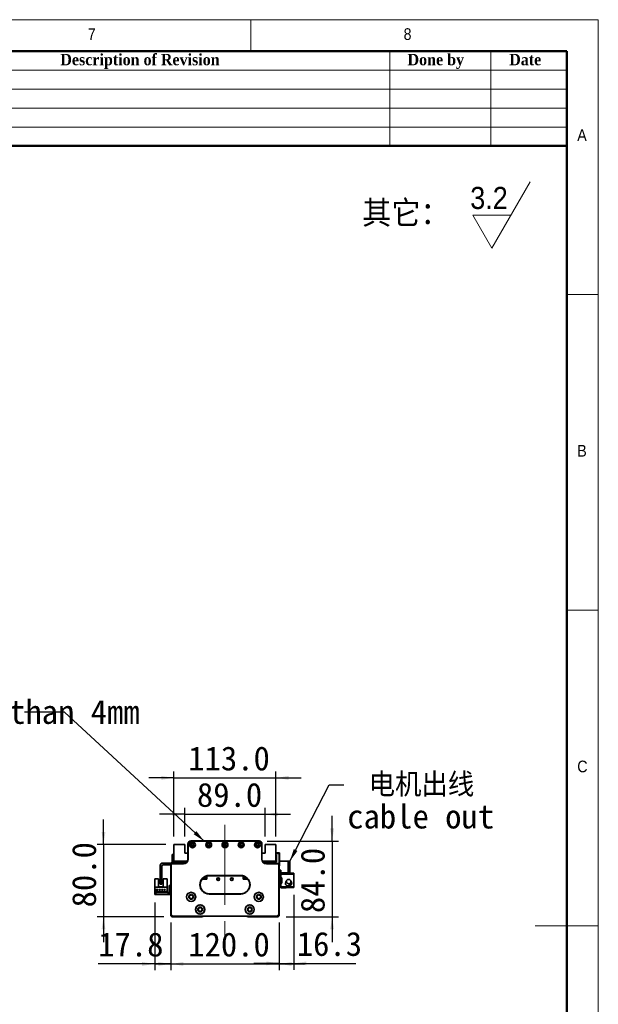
# Model space of a CAD drawing. Header units: millimetres. Extents: x 35 to 2905, y 35 to 2044.
# Tile 6 of 6: x 2264 to 2905, y 952 to 2044. Entities that reach past the tile are written whole.
import ezdxf

# ---------------------------------------------------------------- set-up
doc = ezdxf.new("R2010")
doc.units = ezdxf.units.MM
doc.header["$LTSCALE"] = 7
doc.linetypes.add('CENTERX2', pattern=[20.32, 12.7, -2.54, 2.54, -2.54])
doc.layers.add('黑色实线', color=7, linetype='Continuous')
doc.styles.add('SLDTEXTSTYLE0', font='Gothic.ttf', dxfattribs={"width": 0.913, "bigfont": 'bigfont'})
doc.styles.add('SLDTEXTSTYLE1', font='Gothic.ttf', dxfattribs={"width": 0.913})
doc.styles.add('SLDTEXTSTYLE2', font='timesbd.ttf', dxfattribs={"width": 0.933})
doc.styles.add('SLDTEXTSTYLE8', font='txt')
doc.styles.add('SLDTEXTSTYLE9', font='txt', dxfattribs={"bigfont": 'bigfont'})
doc.dimstyles.new('SLDDIMSTYLE0', dxfattribs={"dimtxt": 26.6, "dimasz": 14, "dimexe": 0, "dimexo": 0.0625, "dimgap": 6.65, "dimtad": 2, "dimdec": 1, "dimrnd": 1e-09, "dimzin": 4, "dimdsep": 46, "dimtxsty": 'SLDTEXTSTYLE8', "dimsah": 1, "dimcen": 0.09, "dimadec": 0, "dimazin": 1, "dimtfac": 1, "dimtdec": 1, "dimtmove": 0, "dimatfit": 0, "dimfxl": 0, "dimfrac": 2, "dimtolj": 1, "dimtzin": 12, "dimarcsym": 0})
doc.dimstyles.new('SLDDIMSTYLE1', dxfattribs={"dimtxt": 26.6, "dimasz": 14, "dimexe": 0, "dimexo": 0.0625, "dimgap": 6.65, "dimtad": 2, "dimdec": 1, "dimrnd": 1e-09, "dimzin": 12, "dimdsep": 46, "dimtxsty": 'SLDTEXTSTYLE8', "dimsah": 1, "dimcen": 0.09, "dimadec": 0, "dimazin": 3, "dimtfac": 1, "dimtdec": 1, "dimtmove": 0, "dimatfit": 0, "dimfxl": 0, "dimfrac": 2, "dimtolj": 1, "dimtzin": 12, "dimarcsym": 0})
doc.dimstyles.new('SLDDIMSTYLE2', dxfattribs={"dimtxt": 0.18, "dimasz": 14, "dimexe": 0, "dimexo": 0.0625, "dimgap": 0, "dimtad": 0, "dimtih": 1, "dimtoh": 1, "dimdec": 0, "dimrnd": 1e-09, "dimzin": 0, "dimdsep": 46, "dimtxsty": 'Standard', "dimsah": 1, "dimcen": 0.09, "dimadec": 0, "dimazin": 0, "dimtfac": 14, "dimtdec": 0, "dimtofl": 0, "dimtmove": 0, "dimatfit": 3, "dimfxl": 0, "dimfrac": 2, "dimtolj": 1, "dimtzin": 0, "dimarcsym": 0})

# ---------------------------------------------------------------- blocks, each defined once
blk = doc.blocks.new('SW_SFSYMBOL_0')
at = {"color": 0, "linetype": 'Continuous', "lineweight": 18}
for p, q in [((24, -36.7), (66.5, 36.8)), ((24, -36.7), (2.8, 0)), ((45.2, 0), (2.8, 0))]:
    blk.add_line(p, q, dxfattribs=at)
at = {"color": 0, "linetype": 'Continuous', "lineweight": 18, "insert": (0, 31.3), "char_height": 24.5, "attachment_point": 1, "style": 'SLDTEXTSTYLE1'}
blk.add_mtext('3.2', dxfattribs=at)
blk = doc.blocks.new('_D')
at = {"layer": '黑色实线'}
for p, q in [((2431.2, 1043.1), (2431.2, 990.1)), ((2551.2, 1043.1), (2551.2, 990.1)), ((2431.2, 997.1), (2403.2, 997.1)), ((2431.2, 997.1), (2551.2, 997.1)), ((2551.2, 997.1), (2579.2, 997.1))]:
    blk.add_line(p, q, dxfattribs=at)
for points in [[(2431.2, 997.1), (2417.2, 999.2), (2417.2, 995)], [(2551.2, 997.1), (2565.2, 995), (2565.2, 999.2)]]:
    blk.add_solid(points, dxfattribs=at)
at = {"layer": '黑色实线', "insert": (2450.5, 1032), "char_height": 26.6, "attachment_point": 1, "style": 'SLDTEXTSTYLE8'}
blk.add_mtext('120.0', dxfattribs=at)
blk = doc.blocks.new('_D_1')
at = {"layer": '黑色实线'}
for p, q in [((2413.4, 1065.2), (2413.4, 990.1)), ((2431.2, 1043.1), (2431.2, 990.1)), ((2413.4, 997.1), (2350.7, 997.1)), ((2413.4, 997.1), (2431.2, 997.1)), ((2431.2, 997.1), (2459.2, 997.1))]:
    blk.add_line(p, q, dxfattribs=at)
for points in [[(2413.4, 997.1), (2399.4, 999.2), (2399.4, 995)], [(2431.2, 997.1), (2445.2, 995), (2445.2, 999.2)]]:
    blk.add_solid(points, dxfattribs=at)
at = {"layer": '黑色实线', "insert": (2350.7, 1032), "char_height": 26.6, "attachment_point": 1, "style": 'SLDTEXTSTYLE8'}
blk.add_mtext('17.8', dxfattribs=at)
blk = doc.blocks.new('_D_2')
at = {"layer": '黑色实线'}
for p, q in [((2567.5, 1073.9), (2567.5, 990.7)), ((2551.2, 1043.1), (2551.2, 990.7)), ((2551.2, 997.7), (2523.2, 997.7)), ((2551.2, 997.7), (2567.5, 997.7)), ((2567.5, 997.7), (2636.4, 997.7))]:
    blk.add_line(p, q, dxfattribs=at)
for points in [[(2551.2, 997.7), (2537.2, 999.8), (2537.2, 995.6)], [(2567.5, 997.7), (2581.5, 995.6), (2581.5, 999.8)]]:
    blk.add_solid(points, dxfattribs=at)
at = {"layer": '黑色实线', "insert": (2570.8, 1032.6), "char_height": 26.6, "attachment_point": 1, "style": 'SLDTEXTSTYLE8'}
blk.add_mtext('16.3', dxfattribs=at)
blk = doc.blocks.new('_D_3')
at = {"layer": '黑色实线'}
for p, q in [((2610, 1133.4), (2610, 1161.4)), ((2538.1, 1133.4), (2617, 1133.4)), ((2610, 1133.4), (2610, 1049.4)), ((2559.1, 1049.4), (2617, 1049.4)), ((2610, 1049.4), (2610, 1021.4))]:
    blk.add_line(p, q, dxfattribs=at)
for points in [[(2610, 1133.4), (2612.1, 1147.4), (2607.9, 1147.4)], [(2610, 1049.4), (2607.9, 1035.4), (2612.1, 1035.4)]]:
    blk.add_solid(points, dxfattribs=at)
at = {"layer": '黑色实线', "insert": (2575.1, 1053.5), "char_height": 26.6, "attachment_point": 1, "rotation": 90, "style": 'SLDTEXTSTYLE8'}
blk.add_mtext('84.0', dxfattribs=at)
blk = doc.blocks.new('_D_4')
at = {"layer": '黑色实线'}
for p, q in [((2356.6, 1129.4), (2356.6, 1157.4)), ((2425.8, 1129.4), (2349.6, 1129.4)), ((2356.6, 1129.4), (2356.6, 1049.4)), ((2423.3, 1049.4), (2349.6, 1049.4)), ((2356.6, 1049.4), (2356.6, 1021.4))]:
    blk.add_line(p, q, dxfattribs=at)
for points in [[(2356.6, 1129.4), (2358.7, 1143.4), (2354.5, 1143.4)], [(2356.6, 1049.4), (2354.5, 1035.4), (2358.7, 1035.4)]]:
    blk.add_solid(points, dxfattribs=at)
at = {"layer": '黑色实线', "insert": (2321.7, 1059.8), "char_height": 26.6, "attachment_point": 1, "rotation": 90, "style": 'SLDTEXTSTYLE8'}
blk.add_mtext('80.0', dxfattribs=at)
blk = doc.blocks.new('_D_5')
at = {"layer": '黑色实线'}
for p, q in [((2434.7, 1203.4), (2406.7, 1203.4)), ((2434.7, 1138.3), (2434.7, 1210.4)), ((2434.7, 1203.4), (2547.7, 1203.4)), ((2547.7, 1138.3), (2547.7, 1210.4)), ((2547.7, 1203.4), (2575.7, 1203.4))]:
    blk.add_line(p, q, dxfattribs=at)
for points in [[(2434.7, 1203.4), (2420.7, 1205.5), (2420.7, 1201.3)], [(2547.7, 1203.4), (2561.7, 1201.3), (2561.7, 1205.5)]]:
    blk.add_solid(points, dxfattribs=at)
at = {"layer": '黑色实线', "insert": (2450.5, 1238.3), "char_height": 26.6, "attachment_point": 1, "style": 'SLDTEXTSTYLE8'}
blk.add_mtext('113.0', dxfattribs=at)
blk = doc.blocks.new('_D_6')
at = {"layer": '黑色实线'}
for p, q in [((2446.7, 1138.3), (2446.7, 1170)), ((2535.7, 1138.3), (2535.7, 1170)), ((2446.7, 1163), (2418.7, 1163)), ((2446.7, 1163), (2535.7, 1163)), ((2535.7, 1163), (2563.7, 1163))]:
    blk.add_line(p, q, dxfattribs=at)
for points in [[(2446.7, 1163), (2432.7, 1165.1), (2432.7, 1160.9)], [(2535.7, 1163), (2549.7, 1160.9), (2549.7, 1165.1)]]:
    blk.add_solid(points, dxfattribs=at)
at = {"layer": '黑色实线', "insert": (2460.1, 1197.9), "char_height": 26.6, "attachment_point": 1, "style": 'SLDTEXTSTYLE8'}
blk.add_mtext('89.0', dxfattribs=at)
blk = doc.blocks.new('SW_NOTE_3')
at = {"layer": '黑色实线', "color": 0, "char_height": 26.6, "attachment_point": 1}
for s, insert, style in [(' 电机出线', (3.7, 13.4), 'SLDTEXTSTYLE9'), ('cable out', (3.7, -21.8), 'SLDTEXTSTYLE8')]:
    blk.add_mtext(s, dxfattribs=dict(at, insert=insert, style=style))
blk = doc.blocks.new('SW_NOTE_4')
at = {"layer": '黑色实线', "color": 0, "char_height": 26.6, "attachment_point": 1, "style": 'SLDTEXTSTYLE8'}
for s, insert in [('The distance between the load plate and the ', (-813.2, 48.9)), ('steel belt protection belt shall be greater than 4mm', (-813.2, 13.7))]:
    blk.add_mtext(s, dxfattribs=dict(at, insert=insert))

msp = doc.modelspace()

# ---------------------------------------------------------------- linework, layer by layer
at = {"color": 7, "linetype": 'Continuous', "lineweight": 18}
for p, q in [((2905, 2044), (35, 2044)), ((2520, 2009), (2520, 2044)), ((2905, 35), (2905, 2044)), ((70, 2009), (2870, 2009)), ((2674, 2009), (2674, 1904)), ((2786, 2009), (2786, 1904)), ((2870, 2009), (2870, 1904)), ((2870, 2009), (2870, 70)), ((2030, 1988), (2870, 1988)), ((2030, 1967), (2870, 1967)), ((2030, 1946), (2870, 1946)), ((2030, 1925), (2870, 1925)), ((2905, 1739.5), (2870, 1739.5)), ((2870, 1389.5), (2905, 1389.5)), ((2905, 1039.5), (2835, 1039.5))]:
    msp.add_line(p, q, dxfattribs=at)
at = {"color": 7, "linetype": 'Continuous', "lineweight": 50}
for p, q in [((2870, 2009), (70, 2009)), ((2870, 2009), (2870, 70)), ((2870, 1904), (2030, 1904))]:
    msp.add_line(p, q, dxfattribs=at)
at = {"color": 7, "linetype": 'Continuous', "lineweight": 35}
for p, q in [((2446.71, 1129.44), (2434.71, 1129.44)), ((2434.71, 1129.44), (2434.71, 1110.94)), ((2446.71, 1119.94), (2446.71, 1129.44)), ((2450.19, 1130.64), (2450.19, 1128.64)), ((2450.19, 1130.64), (2450.22, 1130.64)), ((2450.19, 1128.64), (2450.21, 1128.64)), ((2450.21, 1113.44), (2450.21, 1130.44)), ((2450.21, 1130.44), (2450.51, 1130.44)), ((2450.51, 1130.44), (2450.51, 1113.44)), ((2453.21, 1133.44), (2453.21, 1133.14)), ((2453.21, 1133.44), (2529.21, 1133.44)), ((2529.21, 1133.14), (2453.21, 1133.14)), ((2529.21, 1133.44), (2529.21, 1133.14)), ((2532.21, 1130.44), (2531.91, 1130.44)), ((2531.91, 1113.44), (2531.91, 1130.44)), ((2532.2, 1130.64), (2532.23, 1130.64)), ((2532.21, 1130.44), (2532.21, 1113.44)), ((2532.23, 1128.64), (2532.21, 1128.64)), ((2532.23, 1130.64), (2532.23, 1128.64)), ((2535.71, 1129.44), (2535.71, 1119.94)), ((2547.71, 1129.44), (2535.71, 1129.44)), ((2547.71, 1110.94), (2547.71, 1129.44)), ((2432.71, 1118.44), (2434.71, 1118.44)), ((2432.71, 1117.44), (2432.71, 1118.44)), ((2434.71, 1117.44), (2432.71, 1117.44)), ((2432.71, 1117.44), (2432.71, 1110.44)), ((2450.21, 1119.94), (2446.71, 1119.94)), ((2535.71, 1119.94), (2532.21, 1119.94)), ((2547.71, 1120.44), (2551.41, 1120.44)), ((2551.41, 1119.44), (2547.71, 1119.44)), ((2547.71, 1117.94), (2548.21, 1117.94)), ((2548.21, 1117.94), (2548.21, 1109.94)), ((2551.41, 1119.44), (2551.41, 1120.44)), ((2551.41, 1120.44), (2551.71, 1120.14)), ((2551.41, 1106.44), (2551.41, 1119.44)), ((2551.71, 1119.32), (2551.41, 1119.44)), ((2551.71, 1120.14), (2551.71, 1119.32)), ((2551.71, 1119.32), (2551.71, 1106.57)), ((2419.21, 1105.44), (2419.21, 1086.44)), ((2421.21, 1105.44), (2421.21, 1086.44)), ((2431.21, 1108.94), (2422.71, 1108.94)), ((2431.21, 1106.94), (2422.71, 1106.94)), ((2431.51, 1106.94), (2431.21, 1106.94)), ((2431.21, 1051.94), (2431.21, 1106.94)), ((2431.51, 1106.94), (2431.51, 1052.07)), ((2432.71, 1108.14), (2432.71, 1108.44)), ((2432.71, 1108.44), (2445.21, 1108.44)), ((2445.21, 1108.14), (2432.71, 1108.14)), ((2434.71, 1110.94), (2449.54, 1110.94)), ((2434.71, 1110.94), (2434.71, 1110.44)), ((2435.7, 1109.94), (2436.7, 1110.94)), ((2435.7, 1109.94), (2435.7, 1108.44)), ((2436.3, 1108.89), (2437.25, 1109.84)), ((2436.3, 1108.44), (2436.3, 1108.89)), ((2448.68, 1109.84), (2437.25, 1109.84)), ((2445.21, 1108.14), (2445.21, 1108.44)), ((2447.63, 1110.94), (2447.84, 1110.74)), ((2449.21, 1110.44), (2448.54, 1110.44)), ((2450.51, 1113.44), (2450.21, 1113.44)), ((2532.21, 1113.44), (2531.91, 1113.44)), ((2532.88, 1110.94), (2547.71, 1110.94)), ((2533.88, 1110.44), (2533.21, 1110.44)), ((2545.16, 1109.84), (2533.74, 1109.84)), ((2534.79, 1110.94), (2534.58, 1110.74)), ((2534.58, 1110.74), (2534.79, 1110.94)), ((2534.58, 1110.74), (2534.58, 1110.74)), ((2537.21, 1108.44), (2537.21, 1108.14)), ((2537.21, 1108.44), (2549.71, 1108.44)), ((2549.71, 1108.14), (2537.21, 1108.14)), ((2545.16, 1109.84), (2546.11, 1108.89)), ((2546.71, 1109.94), (2545.71, 1110.94)), ((2546.11, 1108.44), (2546.11, 1108.89)), ((2548.21, 1109.94), (2546.71, 1109.94)), ((2546.71, 1108.44), (2546.71, 1109.94)), ((2548.21, 1110.94), (2547.71, 1110.94)), ((2549.71, 1108.44), (2549.71, 1108.14)), ((2551.21, 1106.94), (2550.91, 1106.94)), ((2550.91, 1052.07), (2550.91, 1106.94)), ((2551.21, 1106.94), (2551.21, 1051.94)), ((2551.21, 1106.44), (2551.41, 1106.44)), ((2551.41, 1105.44), (2551.21, 1105.44)), ((2551.71, 1106.57), (2551.41, 1106.44)), ((2551.41, 1105.44), (2551.41, 1106.44)), ((2551.71, 1105.74), (2551.41, 1105.44)), ((2561.11, 1110.94), (2551.71, 1110.94)), ((2551.71, 1106.57), (2551.71, 1105.74)), ((2561.11, 1097.94), (2561.11, 1110.94)), ((2561.11, 1110.94), (2563.11, 1110.94)), ((2563.11, 1110.94), (2563.11, 1097.94)), ((2469.1, 1092.08), (2468.46, 1091.44)), ((2468.6, 1091.44), (2469.7, 1092.54)), ((2469.1, 1092.08), (2469.1, 1093.82)), ((2469.7, 1092.54), (2469.7, 1094.11)), ((2471.21, 1091.04), (2471.21, 1094.62)), ((2473.71, 1095.24), (2508.71, 1095.24)), ((2473.71, 1095.24), (2473.71, 1094.94)), ((2508.71, 1094.94), (2473.71, 1094.94)), ((2508.71, 1095.24), (2508.71, 1094.94)), ((2511.21, 1094.62), (2511.21, 1091.04)), ((2512.21, 1094.31), (2512.21, 1091.14)), ((2513.01, 1093.97), (2513.01, 1092.24)), ((2513.01, 1093.97), (2513.01, 1092.24)), ((2513.01, 1092.24), (2513.81, 1091.44)), ((2513.01, 1092.24), (2513.01, 1092.24)), ((2513.81, 1091.44), (2513.01, 1092.24)), ((2513.31, 1092.08), (2513.31, 1093.82)), ((2513.31, 1092.08), (2513.31, 1093.82)), ((2513.96, 1091.44), (2513.31, 1092.08)), ((2513.31, 1092.08), (2513.31, 1092.08)), ((2513.31, 1092.08), (2513.96, 1091.44)), ((2553.11, 1100.94), (2551.21, 1100.94)), ((2553.11, 1097.94), (2553.11, 1100.94)), ((2561.11, 1097.94), (2553.11, 1097.94)), ((2553.11, 1097.94), (2553.11, 1096.74)), ((2553.11, 1092.74), (2553.11, 1096.74)), ((2553.11, 1096.74), (2567.51, 1096.74)), ((2553.11, 1092.74), (2553.11, 1092.24)), ((2554.11, 1092.74), (2553.11, 1092.74)), ((2553.11, 1092.24), (2553.11, 1087.24)), ((2554.11, 1092.24), (2553.11, 1092.24)), ((2554.11, 1086.74), (2554.11, 1092.74)), ((2559.11, 1097.94), (2559.11, 1097.74)), ((2567.51, 1097.74), (2559.11, 1097.74)), ((2563.11, 1097.94), (2561.11, 1097.94)), ((2567.51, 1097.74), (2567.51, 1096.74)), ((2567.51, 1096.74), (2567.51, 1082.74)), ((2413.41, 1091.64), (2417.71, 1091.64)), ((2413.41, 1091.64), (2413.41, 1082.34)), ((2427.01, 1082.34), (2413.41, 1082.34)), ((2413.41, 1082.34), (2413.41, 1076.14)), ((2417.71, 1082.64), (2417.71, 1091.64)), ((2422.71, 1082.64), (2417.71, 1082.64)), ((2419.21, 1085.44), (2419.21, 1086.44)), ((2419.21, 1086.44), (2421.21, 1086.44)), ((2421.21, 1085.44), (2419.21, 1085.44)), ((2421.21, 1086.44), (2421.21, 1085.44)), ((2422.71, 1091.64), (2422.71, 1082.64)), ((2422.71, 1091.64), (2427.01, 1091.64)), ((2427.01, 1091.64), (2427.01, 1082.34)), ((2427.01, 1076.14), (2427.01, 1082.34)), ((2429.21, 1084.14), (2431.21, 1084.14)), ((2429.21, 1083.14), (2429.21, 1084.14)), ((2431.21, 1083.14), (2429.21, 1083.14)), ((2429.21, 1075.14), (2429.21, 1083.14)), ((2465.79, 1091.04), (2471.21, 1091.04)), ((2465.86, 1091.14), (2471.21, 1091.14)), ((2468.46, 1091.44), (2466.11, 1091.44)), ((2468.6, 1091.44), (2468.46, 1091.44)), ((2511.21, 1091.14), (2516.56, 1091.14)), ((2511.21, 1091.04), (2516.63, 1091.04)), ((2513.96, 1091.44), (2513.81, 1091.44)), ((2513.81, 1091.44), (2513.81, 1091.44)), ((2516.31, 1091.44), (2513.96, 1091.44)), ((2553.11, 1086.74), (2553.11, 1087.24)), ((2553.11, 1087.24), (2554.11, 1087.24)), ((2553.11, 1082.74), (2553.11, 1086.74)), ((2553.11, 1086.74), (2554.11, 1086.74)), ((2553.11, 1082.74), (2553.11, 1081.54)), ((2567.51, 1082.74), (2553.11, 1082.74)), ((2559.11, 1081.54), (2553.11, 1081.54)), ((2558.56, 1087.54), (2558.46, 1086.74)), ((2558.79, 1088.18), (2558.66, 1087.86)), ((2558.67, 1088.32), (2558.7, 1088.33)), ((2558.7, 1085.15), (2558.67, 1085.16)), ((2558.7, 1088.33), (2559.09, 1088.91)), ((2558.86, 1088.25), (2558.7, 1088.33)), ((2558.83, 1088.16), (2558.7, 1088.22)), ((2559.11, 1081.74), (2567.51, 1081.74)), ((2559.11, 1081.74), (2559.11, 1081.54)), ((2564, 1087.3), (2564.03, 1087.32)), ((2567.51, 1082.74), (2567.51, 1081.74)), ((2413.41, 1074.14), (2413.41, 1076.14)), ((2413.41, 1076.14), (2414.41, 1076.14)), ((2414.41, 1074.14), (2413.41, 1074.14)), ((2413.71, 1077.44), (2413.71, 1076.74)), ((2426.71, 1077.44), (2413.71, 1077.44)), ((2413.71, 1076.74), (2426.71, 1076.74)), ((2414.41, 1076.14), (2414.41, 1074.14)), ((2428.21, 1076.14), (2414.41, 1076.14)), ((2428.21, 1074.14), (2414.41, 1074.14)), ((2417.15, 1079.69), (2414.65, 1079.69)), ((2414.65, 1079.69), (2414.65, 1079.39)), ((2414.65, 1079.39), (2417.15, 1079.39)), ((2417.15, 1079.39), (2417.15, 1079.69)), ((2418.19, 1079.69), (2418.19, 1079.39)), ((2419.69, 1079.69), (2418.19, 1079.69)), ((2418.19, 1079.39), (2419.69, 1079.39)), ((2419.69, 1079.39), (2419.69, 1079.69)), ((2422.23, 1079.69), (2420.73, 1079.69)), ((2420.73, 1079.69), (2420.73, 1079.39)), ((2420.73, 1079.39), (2422.23, 1079.39)), ((2422.23, 1079.39), (2422.23, 1079.69)), ((2423.27, 1079.69), (2423.27, 1079.39)), ((2424.77, 1079.69), (2423.27, 1079.69)), ((2423.27, 1079.39), (2424.77, 1079.39)), ((2424.77, 1079.39), (2424.77, 1079.69)), ((2426.71, 1076.74), (2426.71, 1077.44)), ((2428.21, 1076.14), (2428.21, 1074.14)), ((2429.21, 1075.14), (2431.21, 1075.14)), ((2429.21, 1074.14), (2429.21, 1075.14)), ((2431.21, 1074.14), (2429.21, 1074.14)), ((2473.71, 1074.94), (2508.71, 1074.94)), ((2473.71, 1074.94), (2473.71, 1074.64)), ((2508.71, 1074.64), (2473.71, 1074.64)), ((2508.71, 1074.94), (2508.71, 1074.64)), ((2431.51, 1052.07), (2431.21, 1051.94)), ((2433.21, 1049.94), (2431.21, 1051.94)), ((2431.21, 1050.44), (2431.21, 1051.94)), ((2432.21, 1049.44), (2431.21, 1050.44)), ((2431.51, 1052.07), (2433.33, 1050.24)), ((2466.21, 1049.44), (2432.21, 1049.44)), ((2433.33, 1050.24), (2433.21, 1049.94)), ((2549.21, 1049.94), (2433.21, 1049.94)), ((2433.33, 1050.24), (2549.08, 1050.24)), ((2466.21, 1049.44), (2466.71, 1049.94)), ((2516.21, 1049.44), (2515.71, 1049.94)), ((2550.21, 1049.44), (2516.21, 1049.44)), ((2549.08, 1050.24), (2550.91, 1052.07)), ((2549.08, 1050.24), (2549.21, 1049.94)), ((2551.21, 1051.94), (2549.21, 1049.94)), ((2550.21, 1049.44), (2551.21, 1050.44)), ((2550.91, 1052.07), (2551.21, 1051.94)), ((2551.21, 1050.44), (2551.21, 1051.94))]:
    msp.add_line(p, q, dxfattribs=at)
at = {"color": 7, "linetype": 'Continuous', "lineweight": 35, "flags": 128}
msp.add_lwpolyline([(2428.21, 1074.14), (2428.79, 1074.2), (2429.21, 1074.31)], dxfattribs=at)
at = {"color": 7, "linetype": 'Continuous', "lineweight": 35}
for centre, radius in [((2455.21, 1129.19), 3.25), ((2455.21, 1129.19), 3), ((2455.21, 1129.19), 1.6), ((2455.21, 1129.19), 1.25), ((2473.21, 1129.19), 3.25), ((2473.21, 1129.19), 3), ((2473.21, 1129.19), 1.6), ((2473.21, 1129.19), 1.25), ((2491.21, 1129.19), 3.25), ((2491.21, 1129.19), 3), ((2491.21, 1129.19), 1.6), ((2491.21, 1129.19), 1.25), ((2509.21, 1129.19), 3.25), ((2509.21, 1129.19), 3), ((2509.21, 1129.19), 1.6), ((2509.21, 1129.19), 1.25), ((2527.21, 1129.19), 3.25), ((2527.21, 1129.19), 3), ((2527.21, 1129.19), 1.6), ((2527.21, 1129.19), 1.25), ((2483.71, 1091.14), 1.53), ((2483.71, 1091.14), 1.25), ((2498.71, 1091.14), 1.53), ((2498.71, 1091.14), 1.25), ((2453.71, 1071.47), 5.03), ((2453.71, 1071.47), 5), ((2453.71, 1071.47), 2.65), ((2453.71, 1071.47), 2.1), ((2528.71, 1071.47), 5.03), ((2528.71, 1071.47), 5), ((2528.71, 1071.47), 2.65), ((2528.71, 1071.47), 2.1), ((2463.71, 1057.47), 5.03), ((2463.71, 1057.47), 5), ((2463.71, 1057.47), 2.65), ((2463.71, 1057.47), 2.1), ((2518.71, 1057.47), 5.03), ((2518.71, 1057.47), 5), ((2518.71, 1057.47), 2.65), ((2518.71, 1057.47), 2.1)]:
    msp.add_circle(centre, radius, dxfattribs=at)
for centre, radius, start, end in [((2453.21, 1130.44), 3, 90, 180), ((2453.21, 1130.44), 2.7, 90, 180), ((2529.21, 1130.44), 3, 0, 90), ((2529.21, 1130.44), 2.7, 0, 90), ((2422.71, 1105.44), 3.5, 90, 180), ((2422.71, 1105.44), 1.5, 90, 180), ((2431.21, 1110.44), 1.5, 270, 0), ((2432.71, 1106.94), 1.5, 90, 180), ((2432.71, 1106.94), 1.2, 90, 180), ((2431.21, 1110.44), 3.5, 325.1501, 0), ((2445.21, 1113.44), 5.3, 270, 0), ((2445.21, 1113.44), 5, 270, 0), ((2448.54, 1111.44), 1, 224.99989, 270), ((2537.21, 1113.44), 5.3, 180, 270), ((2537.21, 1113.44), 5, 180, 270), ((2533.88, 1111.44), 1, 270, 315.00006), ((2533.88, 1111.44), 1, 270, 315.00006), ((2549.71, 1106.94), 1.5, 0, 90), ((2549.71, 1106.94), 1.2, 0, 90), ((2473.71, 1084.94), 10.3, 90, 270), ((2473.71, 1084.94), 10, 90, 270), ((2508.71, 1084.94), 10.3, 270, 90), ((2508.71, 1084.94), 10, 270, 90), ((2561.71, 1086.74), 3.4, 207.88541, 44.31348), ((2561.71, 1086.74), 3.45, 237.57421, 0), ((2561.71, 1086.74), 2.5, 274.06825, 11.05475), ((2561.71, 1086.74), 2.6, 277.27427, 10.90897), ((2561.71, 1086.74), 3.45, 0, 47.89891), ((2428.21, 1077.14), 1, 270, 0)]:
    msp.add_arc(centre, radius, start, end, dxfattribs=at)
for points, knots in [([(2559.54, 1089.67), (2559.35, 1089.31), (2559.02, 1088.65), (2558.56, 1087.59), (2558.34, 1086.77), (2558.29, 1086.1), (2558.39, 1085.54), (2558.61, 1084.94), (2559.07, 1084.34), (2559.75, 1083.9), (2560.48, 1083.67), (2561.24, 1083.66), (2561.95, 1083.9), (2562.13, 1084.02), (2562.08, 1084.06), (2562.06, 1084.07)], [0, 0, 0, 0, 0.1800959, 0.3300054, 0.4496463, 0.5397484, 0.5746215, 0.605323, 0.6784014, 0.7214061, 0.7619848, 0.8291605, 0.8886692, 0.960603, 1, 1, 1, 1]), ([(2563.1, 1090.51), (2563.35, 1090.28), (2563.85, 1089.82), (2564.25, 1088.9), (2564.29, 1087.98), (2564.01, 1087.19), (2563.5, 1086.57), (2562.81, 1086.16), (2562, 1085.99), (2561.16, 1086.1), (2560.38, 1086.47), (2559.76, 1087.07), (2559.37, 1087.83), (2559.28, 1088.68), (2559.39, 1089.44), (2559.73, 1090.03), (2560.26, 1090.45), (2561, 1090.7), (2561.74, 1090.77), (2562.29, 1090.8), (2562.55, 1090.79), (2562.63, 1090.79), (2562.65, 1090.78), (2562.73, 1090.75), (2562.88, 1090.66), (2563.02, 1090.56), (2563.1, 1090.51)], [0, 0, 0, 0, 0.0648176, 0.1297787, 0.1897314, 0.2426183, 0.2944139, 0.346244, 0.3987243, 0.4522001, 0.5066015, 0.5614526, 0.6160514, 0.6697721, 0.7270695, 0.7653771, 0.8036908, 0.8589097, 0.9142288, 0.9495548, 0.9640008, 0.9648507, 0.9657588, 0.9687101, 0.9805281, 1, 1, 1, 1]), ([(2563.93, 1085.6), (2564.04, 1085.85), (2564.23, 1086.32), (2564.27, 1086.83), (2564.19, 1087.13), (2564.16, 1087.22)], [0, 0, 0, 0, 0.43597607, 0.8267396, 1, 1, 1, 1])]:
    msp.add_open_spline(points, degree=3, knots=knots, dxfattribs=at)
at = {"layer": '黑色实线', "linetype": 'CENTERX2', "lineweight": 18}
msp.add_line((2491.21, 1151.39), (2491.21, 1007.49), dxfattribs=at)

# ---------------------------------------------------------------- block references
at = {"color": 7, "linetype": 'Continuous', "lineweight": 18}
msp.add_blockref('SW_SFSYMBOL_0', (2763.04, 1827.32), dxfattribs=at)
at = {"layer": '黑色实线'}
for name, p in [('SW_NOTE_4', (2268.92, 1276.18)), ('SW_NOTE_3', (2623.03, 1195.71))]:
    msp.add_blockref(name, p, dxfattribs=at)

# ---------------------------------------------------------------- texts
at = {"color": 7, "linetype": 'Continuous', "lineweight": 0}
for s, insert, char_height, attachment_point, style in [('7', (2339.17, 2034.52), 12.96, 1, 'SLDTEXTSTYLE1'), ('8', (2689.17, 2034.52), 12.96, 1, 'SLDTEXTSTYLE1'), ('Description of Revision', (2397.01, 2006.1), 12.6, 2, 'SLDTEXTSTYLE2'), ('Done by', (2724.88, 2006.1), 12.6, 2, 'SLDTEXTSTYLE2'), ('Date', (2824, 2006.1), 12.6, 2, 'SLDTEXTSTYLE2'), ('A', (2881.67, 1922.52), 12.96, 1, 'SLDTEXTSTYLE1'), ('B', (2881.67, 1572.52), 12.96, 1, 'SLDTEXTSTYLE1'), ('C', (2881.67, 1222.52), 12.96, 1, 'SLDTEXTSTYLE1')]:
    msp.add_mtext(s, dxfattribs=dict(at, insert=insert, char_height=char_height, attachment_point=attachment_point, style=style))
at = {"color": 7, "linetype": 'Continuous', "lineweight": 18, "insert": (2643.32, 1843.08), "char_height": 25.929, "attachment_point": 1, "style": 'SLDTEXTSTYLE0'}
msp.add_mtext('其它：', dxfattribs=at)

# ---------------------------------------------------------------- dimensions: what is measured, and where the dimension line sits
at = {"layer": '黑色实线'}
for base, p1, p2, dimstyle, picture, middle in [((2547.71, 1203.44), (2434.71, 1129.44), (2547.71, 1129.44), 'SLDDIMSTYLE0', '_D_5', (2492.91, 1203.44)), ((2535.71, 1163.05), (2446.71, 1129.44), (2535.71, 1129.44), 'SLDDIMSTYLE0', '_D_6', (2492.91, 1163.05)), ((2567.51, 997.71), (2551.21, 1051.94), (2567.51, 1082.74), 'SLDDIMSTYLE1', '_D_2', (2603.59, 997.71)), ((2431.21, 997.08), (2413.41, 1074.14), (2431.21, 1051.94), 'SLDDIMSTYLE1', '_D_1', (2383.49, 997.08)), ((2551.21, 997.08), (2431.21, 1051.94), (2551.21, 1051.94), 'SLDDIMSTYLE0', '_D', (2492.91, 997.08))]:
    dim = msp.add_linear_dim(base=base, p1=p1, p2=p2, dimstyle=dimstyle, dxfattribs=at)
    dim.commit()
    dim.dimension.update_dxf_attribs({"geometry": picture, "text_midpoint": middle, "dimtype": 160})
for base, p1, p2, picture, middle in [((2356.56, 1049.44), (2434.71, 1129.44), (2432.21, 1049.44), '_D_4', (2356.56, 1092.57)), ((2610.03, 1049.44), (2529.21, 1133.44), (2550.21, 1049.44), '_D_3', (2610.03, 1086.31))]:
    dim = msp.add_linear_dim(base=base, p1=p1, p2=p2, angle=90, dimstyle='SLDDIMSTYLE0', dxfattribs=at)
    dim.commit()
    dim.dimension.update_dxf_attribs({"geometry": picture, "text_midpoint": middle, "dimtype": 160})

# ---------------------------------------------------------------- leaders
for points in [[(2468.3, 1133.14), (2313.37, 1276.18), (2268.92, 1276.18)], [(2563.11, 1110.94), (2606.63, 1195.71), (2623.03, 1195.71)]]:
    msp.add_leader(points, dimstyle='SLDDIMSTYLE2', dxfattribs=at)

doc.saveas('drawing.dxf')
